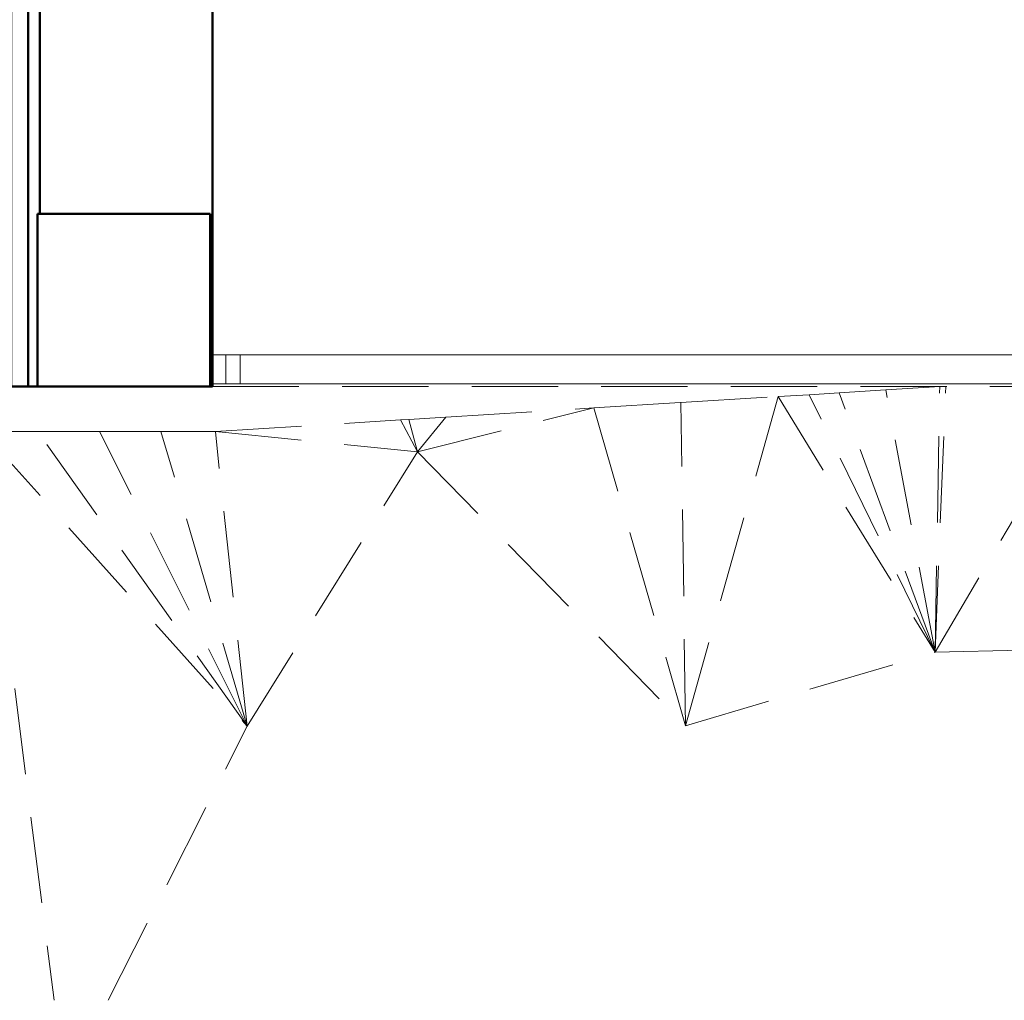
# Model space of a CAD drawing. Header units: millimetres. Extents: x -125 to 26481, y 4748 to 39818.
# Tile 56 of 104: x 20227 to 21936, y 27572 to 29274. Entities that reach past the tile are written whole.
import ezdxf

# ---------------------------------------------------------------- set-up
doc = ezdxf.new("R2010")
doc.units = ezdxf.units.MM
doc.linetypes.add('ADSK_Штриховая_ш3 п1_5', pattern=[225, 150, -75])
for name, color, linetype, lineweight in [('A-COLS-____-MCUT', 52, 'Continuous', 50), ('A-COLS-____-OTLN', 52, 'Continuous', 20), ('A-DETL-____-MBND', 5, 'ADSK_Штриховая_ш3 п1_5', 20), ('A-GENM-____-OTLN', 13, 'Continuous', 20), ('A-PART-____-MCUT', 2, 'Continuous', 50), ('A-PART-____-OTLN', 2, 'Continuous', 20), ('A-WALL-____-MCUT', 113, 'Continuous', 50), ('A-WALL-____-OTLN', 113, 'Continuous', 20), ('L-SITE-____-OTLN', 91, 'Continuous', 20), ('Ограждение', 7, 'Continuous', 20)]:
    doc.layers.add(name, color=color, linetype=linetype, lineweight=lineweight)

# ---------------------------------------------------------------- blocks, each defined once
blk = doc.blocks.new('Family - Site-608699-В_Этаж 02_Отопление')
at = {"layer": 'A-DETL-____-MBND', "color": 253}
for p, q in [((37339.5, 28623.6), (37391.3, 28626.8)), ((37391.3, 28626.8), (37472.5, 28631.9)), ((37558, 28176.5), (37391.3, 28626.8)), ((37472.5, 28631.9), (37566, 28637.6)), ((37558, 28176.5), (37472.5, 28631.9)), ((37558, 28176.5), (37566, 28637.6)), ((37558, 28176.5), (37576.6, 28637.6)), ((37558, 28176.5), (37829.3, 28637.6)), ((36965.4, 28600.5), (37116.6, 28609.9)), ((37116.6, 28609.9), (37285.2, 28620.3)), ((37124.6, 28049.1), (37116.6, 28609.9)), ((37124.6, 28049.1), (37285.2, 28620.3)), ((37285.2, 28620.3), (37339.5, 28623.6)), ((37285.2, 28620.3), (37558, 28176.5)), ((37558, 28176.5), (37339.5, 28623.6)), ((36658.9, 28524.5), (36965.4, 28600.5)), ((36708.2, 28584.7), (36965.4, 28600.5)), ((36965.4, 28600.5), (37124.6, 28049.1)), ((36308, 28559.9), (36629.4, 28579.8)), ((36629.4, 28579.8), (36644.3, 28580.7)), ((36658.9, 28524.5), (36629.4, 28579.8)), ((36644.3, 28580.7), (36708.2, 28584.7)), ((36658.9, 28524.5), (36644.3, 28580.7)), ((36708.2, 28584.7), (36658.9, 28524.5)), ((35903.2, 28559.9), (35998.7, 28559.9)), ((35903.2, 28559.9), (36363.3, 28048.3)), ((35903.2, 28559.9), (36028, 27572.4)), ((35998.7, 28559.9), (36106.8, 28559.9)), ((36363.3, 28048.3), (35998.7, 28559.9)), ((36106.8, 28559.9), (36213.5, 28559.9)), ((36363.3, 28048.3), (36106.8, 28559.9)), ((36213.5, 28559.9), (36308, 28559.9)), ((36363.3, 28048.3), (36213.5, 28559.9)), ((36363.3, 28048.3), (36308, 28559.9)), ((36308, 28559.9), (36658.9, 28524.5)), ((36363.3, 28048.3), (36658.9, 28524.5)), ((36658.9, 28524.5), (37124.6, 28049.1)), ((37558, 28176.5), (38012.7, 28187.5)), ((37124.6, 28049.1), (37558, 28176.5)), ((36122, 27572.4), (36363.3, 28048.3))]:
    blk.add_line(p, q, dxfattribs=at)
blk = doc.blocks.new('Прямая форма - V line-610281-В_Этаж 02_Отопление')
at = {"layer": 'A-COLS-____-MCUT', "color": 9}
for p, q in [((150, 150), (-150, 150)), ((-150, 150), (-150, -150)), ((150, -150), (150, 150)), ((-150, -150), (150, -150))]:
    blk.add_line(p, q, dxfattribs=at)
blk = doc.blocks.new('Прямая форма - CRE - 001-610282-В_Этаж 02_Отопление')
blk.add_blockref('Прямая форма - V line-610281-В_Этаж 02_Отопление', (0, 0))
blk = doc.blocks.new('Прямая форма - Insulation - Thermal Break-610366-В_Этаж 02_Отопление')
at = {"layer": 'A-WALL-____-MCUT', "color": 9}
for p, q in [((1500, 80), (0, 80)), ((0, 80), (0, 50)), ((1500, 50), (1500, 80)), ((0, 50), (1500, 50))]:
    blk.add_line(p, q, dxfattribs=at)
blk = doc.blocks.new('Прямая форма - Gypsum Plasterboard - Waterproof-610367-В_Этаж 02_Отопление')
at = {"layer": 'A-WALL-____-MCUT', "color": 9}
for p, q in [((50, 50), (50, 0)), ((1500, 50), (50, 50)), ((1500, 0), (1500, 50)), ((50, 0), (1500, 0))]:
    blk.add_line(p, q, dxfattribs=at)
blk = doc.blocks.new('Прямая форма - Masonry Block - Structural-610368-В_Этаж 02_Отопление')
at = {"layer": 'A-WALL-____-MCUT', "color": 9}
for p, q in [((1500, 400), (50, 400)), ((50, 400), (50, 100)), ((1200, 396), (1500, 396)), ((1200, 100), (1200, 396)), ((1500, 396), (1500, 400)), ((50, 100), (1200, 100))]:
    blk.add_line(p, q, dxfattribs=at)
blk = doc.blocks.new('Прямая форма - Concrete - Structural-610369-В_Этаж 02_Отопление')
at = {"layer": 'A-WALL-____-MCUT', "color": 9}
for p, q in [((0, 100), (0, 80)), ((20, 100), (0, 100)), ((20, 80), (20, 100)), ((1200, 100), (50, 100)), ((50, 100), (50, 80)), ((1200, 96), (1200, 100)), ((1500, 96), (1200, 96)), ((1500, 80), (1500, 96)), ((0, 80), (20, 80)), ((50, 80), (1500, 80))]:
    blk.add_line(p, q, dxfattribs=at)
blk = doc.blocks.new('Прямая форма - SW - 004-610370-В_Этаж 02_Отопление')
at = {"layer": 'A-GENM-____-OTLN', "lineweight": 9}
blk.add_line((0, 0), (50, 0), dxfattribs=at)
for name in ['Прямая форма - Masonry Block - Structural-610368-В_Этаж 02_Отопление', 'Прямая форма - Concrete - Structural-610369-В_Этаж 02_Отопление', 'Прямая форма - Insulation - Thermal Break-610366-В_Этаж 02_Отопление', 'Прямая форма - Gypsum Plasterboard - Waterproof-610367-В_Этаж 02_Отопление']:
    blk.add_blockref(name, (0, 0))
blk = doc.blocks.new('Family - Insulation - Thermal Break-610372-В_Этаж 02_Отопление')
at = {"layer": 'A-PART-____-MCUT', "color": 9}
for p, q in [((1500, 80), (0, 80)), ((0, 80), (0, 50)), ((1500, 50), (1500, 80)), ((0, 50), (1500, 50))]:
    blk.add_line(p, q, dxfattribs=at)
blk = doc.blocks.new('Family - Masonry Block - Structural-610376-В_Этаж 02_Отопление')
at = {"layer": 'A-PART-____-MCUT', "color": 9}
for p, q in [((1500, 400), (50, 400)), ((50, 400), (50, 100)), ((1200, 396), (1500, 396)), ((1200, 100), (1200, 396)), ((1500, 396), (1500, 400)), ((50, 100), (1200, 100))]:
    blk.add_line(p, q, dxfattribs=at)
blk = doc.blocks.new('Family - Concrete - Structural-610378-В_Этаж 02_Отопление')
at = {"layer": 'A-PART-____-MCUT', "color": 9}
for p, q in [((0, 100), (0, 80)), ((20, 100), (0, 100)), ((20, 80), (20, 100)), ((1200, 100), (50, 100)), ((50, 100), (50, 80)), ((1200, 96), (1200, 100)), ((1500, 96), (1200, 96)), ((1500, 80), (1500, 96)), ((0, 80), (20, 80)), ((50, 80), (1500, 80))]:
    blk.add_line(p, q, dxfattribs=at)
blk = doc.blocks.new('Прямая форма - V line-611088-В_Этаж 02_Отопление')
at = {"layer": 'Ограждение', "color": 253}
for p, q in [((36.4, 55), (84.5, 55)), ((84.5, 55), (84.5, 5)), ((36.4, 5), (84.5, 5))]:
    blk.add_line(p, q, dxfattribs=at)
blk = doc.blocks.new('Прямая форма - Steel - Stainless-611089-В_Этаж 02_Отопление')
blk.add_blockref('Прямая форма - V line-611088-В_Этаж 02_Отопление', (0, 0))
blk = doc.blocks.new('Прямая форма - Steel - Stainless-611097-В_Этаж 02_Отопление')
at = {"layer": 'Ограждение', "color": 253}
for p, q in [((59.5, 5), (59.5, 55)), ((4011.9, 55), (59.5, 55)), ((4011.9, 5), (59.5, 5))]:
    blk.add_line(p, q, dxfattribs=at)
blk = doc.blocks.new('Прямая форма - RAILING - 004-611108-В_Этаж 02_Отопление')
for name in ['Прямая форма - Steel - Stainless-611089-В_Этаж 02_Отопление', 'Прямая форма - Steel - Stainless-611097-В_Этаж 02_Отопление']:
    blk.add_blockref(name, (0, 0))
blk = doc.blocks.new('Family - V line-611113-В_Этаж 02_Отопление')
at = {"layer": 'A-PART-____-OTLN', "color": 253}
for p, q in [((36.4, 55), (84.5, 55)), ((84.5, 55), (84.5, 5)), ((36.4, 5), (84.5, 5))]:
    blk.add_line(p, q, dxfattribs=at)
blk = doc.blocks.new('Family - Steel - Stainless-611114-В_Этаж 02_Отопление')
blk.add_blockref('Family - V line-611113-В_Этаж 02_Отопление', (0, 0))
blk = doc.blocks.new('Family - Steel - Stainless-611127-В_Этаж 02_Отопление')
at = {"layer": 'A-PART-____-OTLN', "color": 253}
for p, q in [((59.5, 5), (59.5, 55)), ((4011.9, 55), (59.5, 55)), ((4011.9, 5), (59.5, 5))]:
    blk.add_line(p, q, dxfattribs=at)
blk = doc.blocks.new('Прямая форма - Timber - Floor-611842-В_Этаж 02_Отопление')
at = {"layer": 'A-DETL-____-MBND', "color": 253}
blk.add_line((2440, -10350), (6440, -10350), dxfattribs=at)
blk = doc.blocks.new('Прямая форма - SLA - 009-611843-В_Этаж 02_Отопление')
blk.add_blockref('Прямая форма - Timber - Floor-611842-В_Этаж 02_Отопление', (0, 0))
blk = doc.blocks.new('Family - Timber - Floor-611851-В_Этаж 02_Отопление')
at = {"layer": 'A-DETL-____-MBND', "color": 253}
blk.add_line((2440, -10350), (6440, -10350), dxfattribs=at)
blk = doc.blocks.new('V line_ifc_RVT-1-В_Этаж 02_Отопление')
at = {"layer": 'A-COLS-____-OTLN', "color": 253, "lineweight": 20, "rotation": 180}
blk.add_blockref('Прямая форма - CRE - 001-610282-В_Этаж 02_Отопление', (36149.2, 28787.6), dxfattribs=at)
at = {"layer": 'A-GENM-____-OTLN', "color": 253, "lineweight": 20}
blk.add_blockref('Прямая форма - SLA - 009-611843-В_Этаж 02_Отопление', (33863.2, 38987.6), dxfattribs=at)
at = {"layer": 'A-PART-____-OTLN', "color": 253, "lineweight": 20}
for name, p in [('Family - Timber - Floor-611851-В_Этаж 02_Отопление', (33863.2, 38987.6)), ('Family - Steel - Stainless-611114-В_Этаж 02_Отопление', (36266.8, 28637.6)), ('Family - Steel - Stainless-611127-В_Этаж 02_Отопление', (36266.8, 28637.6))]:
    blk.add_blockref(name, p, dxfattribs=at)
at = {"layer": 'A-PART-____-OTLN', "color": 253, "lineweight": 20, "rotation": 270}
for name in ['Family - Insulation - Thermal Break-610372-В_Этаж 02_Отопление', 'Family - Concrete - Structural-610378-В_Этаж 02_Отопление', 'Family - Masonry Block - Structural-610376-В_Этаж 02_Отопление']:
    blk.add_blockref(name, (35903.2, 30137.6), dxfattribs=at)
at = {"layer": 'A-WALL-____-OTLN', "color": 253, "lineweight": 20, "rotation": 270}
blk.add_blockref('Прямая форма - SW - 004-610370-В_Этаж 02_Отопление', (35903.2, 30137.6), dxfattribs=at)
at = {"layer": 'L-SITE-____-OTLN', "color": 253, "lineweight": 20}
blk.add_blockref('Family - Site-608699-В_Этаж 02_Отопление', (0, 0), dxfattribs=at)
at = {"layer": 'Ограждение', "color": 253, "lineweight": 20}
blk.add_blockref('Прямая форма - RAILING - 004-611108-В_Этаж 02_Отопление', (36266.8, 28637.6), dxfattribs=at)

msp = doc.modelspace()

# ---------------------------------------------------------------- block references
at = {"lineweight": 9}
msp.add_blockref('V line_ifc_RVT-1-В_Этаж 02_Отопление', (-15741.7, 0), dxfattribs=at)

doc.saveas('drawing.dxf')
